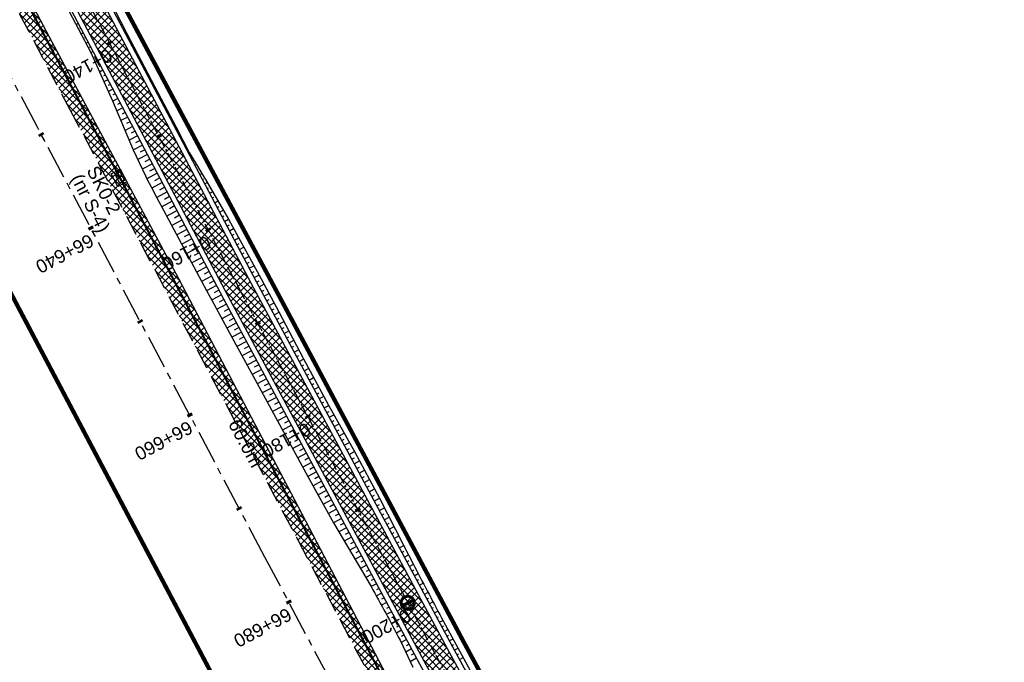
# Model space of a CAD drawing. Header units: metres. Extents: x 7529682 to 7533711, y 5721186 to 5727842.
# Tile 110 of 112: x 7529773 to 7529866, y 5727615 to 5727675. Entities that reach past the tile are written whole.
import ezdxf

# ---------------------------------------------------------------- set-up
doc = ezdxf.new("R2010")
doc.units = ezdxf.units.M
for name, pattern in [('817-dzialki-09-05-04$0$HIDDEN', [0.375, 0.25, -0.125]), ('CENTER', [50.8, 31.75, -6.35, 6.35, -6.35]), ('HIDDEN', [9.525, 6.35, -3.175])]:
    doc.linetypes.add(name, pattern=pattern)
for name, color, linetype in [('C-DROGI-SYTUACJA-ETYKIETY', 7, 'Continuous'), ('D-hatch-pobocza', 131, 'Continuous'), ('D-pobocza', 7, 'Continuous'), ('D-skarpa', 7, 'Continuous'), ('D-skarpa-kreskowanie', 7, 'Continuous')]:
    doc.layers.add(name, color=color, linetype=linetype)
doc.layers.add('D-hatch-ciag-pieszo-rowerowy', color=7, linetype='Continuous', lineweight=13, true_color=0xff9f80)
doc.layers.add('D-LR-etap-III', color=7, linetype='817-dzialki-09-05-04$0$HIDDEN', lineweight=50, true_color=0xff1aff)
for name, color, linetype, lineweight in [('D-krawędzie', 7, 'Continuous', 30), ('D-obrzeża', 7, 'Continuous', 30), ('D-oś', 10, 'CENTER', 30), ('Sieci-T-kanal technologiczny', 4, 'kt kanał technologiczny', 30)]:
    doc.layers.add(name, color=color, linetype=linetype, lineweight=lineweight)
for name, color, linetype, true_color in [('D-opis-KT-dlugosci', 7, 'Continuous', 0xff8000), ('D-opis-KT-studnie', 7, 'Continuous', 0xff8000), ('poprzeczki', 7, 'Continuous', 0x0000c7)]:
    doc.layers.add(name, color=color, linetype=linetype, true_color=true_color)
doc.styles.add('ARIAL', font='arial.ttf', dxfattribs={"height": 1})
doc.styles.get("Standard").update_dxf_attribs({"font": 'arial.ttf'})
doc.linetypes.add('kt kanał technologiczny', pattern='A,1,-0.8,["kt",Standard,S=0.5,R=0,X=-0.7,Y=-0.15],-0.3', length=2.1)
pattern_1 = [(45, (0, 0), (-0.33675960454, 0.33675960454), []), (135, (0, 0), (-0.33675960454, -0.33675960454), [])]

# ---------------------------------------------------------------- blocks, each defined once
blk = doc.blocks.new('AeccTickLine')
at = {"color": 0, "linetype": 'ByBlock', "lineweight": -2}
blk.add_line((0, 1), (0, -1), dxfattribs=at)
blk = doc.blocks.new('kilometraz')
at = {"linetype": 'ByBlock', "lineweight": -2}
blk.add_hatch(color=0, dxfattribs=at).paths.add_polyline_path([(0, -0.28125, 0.41421356), (0.28125, 0, 0.41421356), (0, 0.28125)])
at = {"color": 0, "linetype": 'ByBlock', "lineweight": -2}
blk.add_line((0, 0.28125), (0, -0.28125), dxfattribs=at)
blk.add_circle((0, 0), 0.28125, dxfattribs=at)
blk = doc.blocks.new('SKR2')
at = {"layer": 'Sieci-T-kanal technologiczny', "color": 2, "lineweight": 25}
for points in [[(0.028, -0.188), (0.958, -1.153), (0.282, -1.805), (-0.648, -0.84)], [(-0.038, -0.537), (0.607, -1.206), (0.233, -1.567), (-0.412, -0.898)]]:
    blk.add_lwpolyline(points, close=True, dxfattribs=at)
blk.add_lwpolyline([(-0.09, -1.232), (0.285, -0.872)], dxfattribs=at)

msp = doc.modelspace()

# ---------------------------------------------------------------- hatches: boundary and pattern name
at = {"layer": 'D-hatch-ciag-pieszo-rowerowy'}
h = msp.add_hatch(dxfattribs=at)
h.set_pattern_fill('ANSI37', color=256, scale=0.15, style=0)
h.set_pattern_definition(pattern_1)
edge = h.paths.add_edge_path()
edge.add_line((7529794.958, 5727650.503), (7529776.019, 5727686.408))
edge.add_line((7529776.019, 5727686.408), (7529748.844, 5727737.805))
edge.add_line((7529748.844, 5727737.805), (7529744.118, 5727746.741))
edge.add_arc((7529726.438, 5727737.391), 20, 27.87274, 44.29653)
edge.add_line((7529740.753, 5727751.358), (7529739.549, 5727752.592))
edge.add_arc((7529753.864, 5727766.559), 20, 207.90183, 224.29653, ccw=False)
edge.add_line((7529736.189, 5727757.2), (7529717.235, 5727792.995))
edge.add_line((7529717.235, 5727792.995), (7529715.008, 5727791.858))
edge.add_line((7529715.008, 5727791.858), (7529734.148, 5727755.712))
edge.add_arc((7529751.823, 5727765.071), 20, 207.90183, 224.29653)
edge.add_line((7529737.508, 5727751.104), (7529738.712, 5727749.87))
edge.add_arc((7529724.397, 5727735.903), 20, 27.87276, 44.29653, ccw=False)
edge.add_line((7529742.077, 5727745.253), (7529746.633, 5727736.639))
edge.add_line((7529746.633, 5727736.639), (7529773.808, 5727685.242))
edge.add_line((7529773.808, 5727685.242), (7529792.751, 5727649.328))
edge.add_line((7529792.751, 5727649.328), (7529811.281, 5727614.82))
edge.add_line((7529811.281, 5727614.82), (7529836.657, 5727568.297))
edge.add_line((7529836.657, 5727568.297), (7529856.555, 5727531.255))
edge.add_line((7529856.555, 5727531.255), (7529859.536, 5727525.637))
edge.add_line((7529859.536, 5727525.637), (7529862.565, 5727525.262))
edge.add_line((7529862.565, 5727525.262), (7529858.761, 5727532.432))
edge.add_line((7529858.761, 5727532.432), (7529838.856, 5727569.487))
edge.add_line((7529838.856, 5727569.487), (7529813.479, 5727616.01))
edge.add_line((7529813.479, 5727616.01), (7529794.958, 5727650.503))
at = {"layer": 'D-hatch-pobocza'}
h = msp.add_hatch(dxfattribs=at)
h.set_pattern_fill('ANSI37', color=256, scale=0.15, style=0)
h.set_pattern_definition(pattern_1)
h.paths.add_polyline_path([(7529905.34, 5727429.09), (7529892.28, 5727453.58), (7529881.53, 5727473.69), (7529872.27, 5727491.4), (7529857.46, 5727519.14), (7529841.38, 5727549.79), (7529827.75, 5727575.78), (7529816.4, 5727596.89), (7529800.43, 5727627.4), (7529788.07, 5727650.98), (7529775.85, 5727673.83), (7529761.3, 5727701.31), (7529749.89, 5727722.83), (7529745.5, 5727731.66), (7529738.971, 5727744.085), (7529737.465, 5727743.316), (7529742.213, 5727734.302), (7529762.326, 5727696.274), (7529777.785, 5727667.006), (7529799.322, 5727626.3), (7529822.193, 5727583.156), (7529846.924, 5727536.347), (7529864.752, 5727502.663), (7529900.459, 5727434.965), (7529935.352, 5727369.308), (7529971.476, 5727300.786), (7529988.361, 5727268.841), (7529990.28, 5727268.6), (7529990.329, 5727268.617), (7529981.66, 5727284.96), (7529968.42, 5727309.6), (7529956.4, 5727332.85), (7529943.52, 5727357.04), (7529932.32, 5727378.32), (7529916.68, 5727408.01)])

# ---------------------------------------------------------------- linework, layer by layer
at = {"layer": 'D-krawędzie', "linetype": 'HIDDEN', "ltscale": 0.3}
msp.add_lwpolyline([(7529737.465, 5727743.316), (7529742.213, 5727734.302), (7529762.326, 5727696.274), (7529777.785, 5727667.006), (7529799.322, 5727626.3), (7529822.193, 5727583.156), (7529846.924, 5727536.347), (7529864.752, 5727502.663), (7529900.459, 5727434.965), (7529935.352, 5727369.308), (7529971.476, 5727300.786), (7530006.702, 5727234.141), (7530044.198, 5727163.133), (7530082.89, 5727090.2), (7530098.687, 5727060.362), (7530131.998, 5726997.21), (7530163.822, 5726937.097), (7530204.081, 5726861.013), (7530247.82, 5726778.438)], dxfattribs=at)
at = {"layer": 'D-LR-etap-III', "ltscale": 10, "flags": 128}
msp.add_lwpolyline([(7531750.474, 5723895.103, 0.4, 0.4, 0), (7531750.505, 5723895.13, 0.4, 0.4, 0), (7531682.71, 5724022.92, 0.4, 0.4, 0), (7531619.177, 5724147.204, 0.4, 0.4, 0), (7531592.309, 5724198.489, 0.4, 0.4, 0), (7531553.264, 5724272.919, 0.4, 0.4, 0), (7531504.02, 5724366.79, 0.4, 0.4, 0), (7531482.09, 5724407.62, 0.4, 0.4, 0), (7531412.35, 5724541.183, 0.4, 0.4, 0), (7531388.464, 5724586.93, 0.4, 0.4, 0), (7531345.12, 5724669.94, 0.4, 0.4, 0), (7531127.66, 5725081.67, 0.4, 0.4, 0), (7531059.253, 5725211.041, 0.4, 0.4, 0), (7531008.007, 5725307.954, 0.4, 0.4, 0), (7530964.182, 5725390.836, 0.4, 0.4, 0), (7530914.557, 5725484.684, 0.4, 0.4, 0), (7530865.243, 5725577.494, 0.4, 0.4, 0), (7530840.085, 5725624.059, 0.4, 0.4, 0), (7530802.56, 5725694.925, 0.4, 0.4, 0), (7530755.54, 5725787.51, 0.4, 0.4, 0), (7530708.718, 5725876.303, 0.4, 0.4, 0), (7530695.12, 5725902.09, 0.4, 0.4, 0), (7530642.914, 5726001.078, 0.4, 0.4, 0), (7530634.935, 5726016.147, 0.4, 0.4, 0), (7530610.82, 5726061.93, 0.4, 0.4, 0), (7530610.82, 5726061.93, 0.4, 0.4, 0), (7530607.21, 5726063.51, 0.4, 0.4, 0), (7530597.42, 5726080.68, 0.4, 0.4, 0), (7530591.16, 5726088.44, 0.4, 0.4, 0), (7530581.28, 5726107.21, 0.4, 0.4, 0), (7530571.29, 5726130.56, 0.4, 0.4, 0), (7530549.555, 5726171.527, 0.4, 0.4, 0), (7530531.014, 5726206.474, 0.4, 0.4, 0), (7530516.461, 5726236.017, 0.4, 0.4, 0), (7530500.799, 5726266.141, 0.4, 0.4, 0), (7530491.35, 5726283.94, 0.4, 0.4, 0), (7530482.4, 5726303.41, 0.4, 0.4, 0), (7530482.4, 5726303.41, 0.4, 0.4, 0), (7530450.41, 5726357.28, 0.4, 0.4, 0), (7530397.759, 5726458.5, 0.4, 0.4, 0), (7530334.708, 5726583.665, 0.4, 0.4, 0), (7530303.939, 5726645.168, 0.4, 0.4, 0), (7530300.51, 5726651.778, 0.4, 0.4, 0), (7530289.214, 5726671.967, 0.4, 0.4, 0), (7530281.54, 5726685.57, 0.4, 0.4, 0), (7530261.371, 5726724.163, 0.4, 0.4, 0), (7530254.03, 5726738.21, 0.4, 0.4, 0), (7530197.22, 5726845.06, 0.4, 0.4, 0), (7530194.71, 5726849.15, 0.4, 0.4, 0), (7530195.92, 5726850.75, 0.4, 0.4, 0), (7530170.547, 5726892.961, 0.4, 0.4, 0), (7530143.175, 5726945.066, 0.4, 0.4, 0), (7530105.06, 5727018.32, 0.4, 0.4, 0), (7530100.06, 5727027.16, 0.4, 0.4, 0), (7530062.319, 5727099.625, 0.4, 0.4, 0), (7530015.379, 5727189.42, 0.4, 0.4, 0), (7529983.208, 5727250.207, 0.4, 0.4, 0), (7529953.284, 5727306.747, 0.4, 0.4, 0), (7529900.671, 5727406.159, 0.4, 0.4, 0), (7529890.63, 5727425.131, 0.4, 0.4, 0), (7529875.155, 5727454.426, 0.4, 0.4, 0), (7529857.56, 5727487.787, 0.4, 0.4, 0), (7529835.194, 5727530.193, 0.4, 0.4, 0), (7529811.741, 5727574.662, 0.4, 0.4, 0), (7529792.102, 5727611.923, 0.4, 0.4, 0), (7529768.066, 5727657.47, 0.4, 0.4, 0), (7529755.211, 5727682.131, 0.4, 0.4, 0), (7529753.31, 5727681.13, 0.4, 0.4, 0), (7529739.21, 5727707.77, 0.4, 0.4, 0), (7529735.395, 5727711.252, 0.4, 0.4, 0), (7529725.42, 5727730.2, 0.4, 0.4, 0), (7529723.55, 5727729.88, 0.4, 0.4, 0), (7529695.567, 5727782.932, 0.4, 0.4, 0), (7529717.68, 5727794.024, 0.4, 0.4, 0), (7529736.275, 5727758.647, 0.4, 0.4, 0), (7529736.275, 5727758.647, 0.4, 0.4, 0), (7529744.511, 5727750.406, 0.4, 0.4, 0), (7529744.511, 5727750.406, 0.4, 0.4, 0), (7529750.283, 5727738.55, 0.4, 0.4, 0), (7529777.109, 5727687.569, 0.4, 0.4, 0), (7529796.515, 5727651.33, 0.4, 0.4, 0), (7529814.938, 5727616.793, 0.4, 0.4, 0), (7529839.007, 5727572.304, 0.4, 0.4, 0), (7529860.618, 5727532.509, 0.4, 0.4, 0), (7529882.349, 5727491.504, 0.4, 0.4, 0), (7529904.865, 5727449.096, 0.4, 0.4, 0), (7529920.747, 5727418.885, 0.4, 0.4, 0), (7529946.677, 5727368.547, 0.4, 0.4, 0), (7529972.025, 5727320.573, 0.4, 0.4, 0), (7529987.74, 5727290.153, 0.4, 0.4, 0), (7529996.497, 5727273.662, 0.4, 0.4, 0), (7530017.541, 5727234.203, 0.4, 0.4, 0), (7530033.054, 5727204.864, 0.4, 0.4, 0), (7530051.623, 5727170.223, 0.4, 0.4, 0), (7530069.277, 5727137.016, 0.4, 0.4, 0), (7530089.385, 5727097.534, 0.4, 0.4, 0), (7530109.713, 5727060.747, 0.4, 0.4, 0), (7530136.77, 5727011.64, 0.4, 0.4, 0), (7530162.447, 5726962.744, 0.4, 0.4, 0), (7530187.674, 5726916.992, 0.4, 0.4, 0), (7530207.821, 5726879.335, 0.4, 0.4, 0), (7530230.626, 5726834.519, 0.4, 0.4, 0), (7530262.288, 5726776.618, 0.4, 0.4, 0), (7530277.51, 5726760.213, 0.4, 0.4, 0), (7530286.037, 5726744.107, 0.4, 0.4, 0), (7530288.097, 5726735.884, 0.4, 0.4, 0), (7530290.394, 5726725.047, 0.4, 0.4, 0), (7530296.177, 5726713.583, 0.4, 0.4, 0), (7530302.726, 5726701.182, 0.4, 0.4, 0), (7530325.685, 5726657.466, 0.4, 0.4, 0), (7530343.244, 5726623.649, 0.4, 0.4, 0), (7530360.23, 5726591.747, 0.4, 0.4, 0), (7530383.209, 5726548.059, 0.4, 0.4, 0), (7530406.018, 5726503.606, 0.4, 0.4, 0), (7530427.465, 5726462.62, 0.4, 0.4, 0), (7530447.928, 5726424.388, 0.4, 0.4, 0), (7530471.127, 5726379.921, 0.4, 0.4, 0), (7530490.501, 5726343.033, 0.4, 0.4, 0), (7530509.499, 5726306.733, 0.4, 0.4, 0), (7530529.89, 5726267.244, 0.4, 0.4, 0), (7530543.852, 5726238.99, 0.4, 0.4, 0), (7530554.809, 5726218.944, 0.4, 0.4, 0), (7530559.027, 5726212.223, 0.4, 0.4, 0), (7530563.061, 5726206.41, 0.4, 0.4, 0), (7530566.934, 5726200.464, 0.4, 0.4, 0), (7530569.771, 5726194.902, 0.4, 0.4, 0), (7530571.473, 5726191.282, 0.4, 0.4, 0), (7530572.839, 5726188.025, 0.4, 0.4, 0), (7530575.295, 5726182.035, 0.4, 0.4, 0), (7530579.737, 5726173.306, 0.4, 0.4, 0), (7530583.3, 5726167.41, 0.4, 0.4, 0), (7530593.4, 5726163.33, 0.4, 0.4, 0), (7530598.618, 5726155.264, 0.4, 0.4, 0), (7530608.258, 5726140.497, 0.4, 0.4, 0), (7530603.27, 5726136.83, 0.4, 0.4, 0), (7530606.53, 5726131.84, 0.4, 0.4, 0), (7530604.239, 5726124.217, 0.4, 0.4, 0), (7530605.847, 5726121.63, 0.4, 0.4, 0), (7530608.972, 5726116.164, 0.4, 0.4, 0), (7530618.114, 5726097.791, 0.4, 0.4, 0), (7530651.213, 5726034.96, 0.4, 0.4, 0), (7530670.244, 5725998.611, 0.4, 0.4, 0), (7530698.075, 5725945.953, 0.4, 0.4, 0), (7530716.506, 5725911.305, 0.4, 0.4, 0), (7530735.223, 5725875.667, 0.4, 0.4, 0), (7530752.504, 5725842.155, 0.4, 0.4, 0), (7530778.311, 5725793.501, 0.4, 0.4, 0), (7530797.5, 5725756.382, 0.4, 0.4, 0), (7530812.519, 5725728.289, 0.4, 0.4, 0), (7530820.039, 5725713.16, 0.4, 0.4, 0), (7530822.422, 5725710.194, 0.4, 0.4, 0), (7530833.155, 5725688.801, 0.4, 0.4, 0), (7530849.629, 5725656.159, 0.4, 0.4, 0), (7530867.983, 5725621.964, 0.4, 0.4, 0), (7530872.63, 5725612.888, 0.4, 0.4, 0), (7530880.354, 5725597.595, 0.4, 0.4, 0), (7530883.839, 5725593.389, 0.4, 0.4, 0), (7530891.782, 5725587.763, 0.4, 0.4, 0), (7530895.039, 5725584.281, 0.4, 0.4, 0), (7530897.034, 5725580.941, 0.4, 0.4, 0), (7530900.952, 5725579.946, 0.4, 0.4, 0), (7530904.81, 5725571.977, 0.4, 0.4, 0), (7530903.682, 5725568.566, 0.4, 0.4, 0), (7530908.901, 5725558.845, 0.4, 0.4, 0), (7530910.252, 5725545.672, 0.4, 0.4, 0), (7530912.873, 5725538.646, 0.4, 0.4, 0), (7530945.278, 5725478.464, 0.4, 0.4, 0), (7530959.692, 5725450.246, 0.4, 0.4, 0), (7531002.827, 5725368.192, 0.4, 0.4, 0), (7531044.704, 5725290.314, 0.4, 0.4, 0), (7531064.099, 5725253.213, 0.4, 0.4, 0), (7531083.01, 5725216.678, 0.4, 0.4, 0), (7531113.013, 5725158.466, 0.4, 0.4, 0), (7531137.364, 5725113.071, 0.4, 0.4, 0), (7531150.831, 5725086.712, 0.4, 0.4, 0), (7531159.746, 5725076.641, 0.4, 0.4, 0), (7531166.31, 5725074.58, 0.4, 0.4, 0), (7531172.29, 5725062.58, 0.4, 0.4, 0), (7531170.59, 5725055.606, 0.4, 0.4, 0), (7531173.733, 5725044.081, 0.4, 0.4, 0), (7531215.342, 5724964.86, 0.4, 0.4, 0), (7531238.054, 5724921.685, 0.4, 0.4, 0), (7531262.39, 5724875.283, 0.4, 0.4, 0), (7531295.587, 5724811.266, 0.4, 0.4, 0), (7531348.488, 5724712.363, 0.4, 0.4, 0), (7531363.741, 5724682.684, 0.4, 0.4, 0), (7531366.987, 5724675.865, 0.4, 0.4, 0), (7531382.541, 5724646.111, 0.4, 0.4, 0), (7531401.299, 5724610.875, 0.4, 0.4, 0), (7531428.965, 5724558.862, 0.4, 0.4, 0), (7531449.111, 5724520.398, 0.4, 0.4, 0), (7531477.293, 5724465.831, 0.4, 0.4, 0), (7531500.996, 5724421.113, 0.4, 0.4, 0), (7531512.122, 5724400.549, 0.4, 0.4, 0), (7531513.782, 5724396.757, 0.4, 0.4, 0), (7531526.32, 5724379.39, 0.4, 0.4, 0), (7531566.784, 5724302.736, 0.4, 0.4, 0), (7531612.277, 5724225.61, 0.4, 0.4, 0), (7531620.493, 5724210.548, 0.4, 0.4, 0), (7531631.578, 5724196.258, 0.4, 0.4, 0), (7531653.484, 5724152.434, 0.4, 0.4, 0), (7531661.151, 5724128.494, 0.4, 0.4, 0), (7531673.881, 5724101.186, 0.4, 0.4, 0), (7531684.691, 5724081.184, 0.4, 0.4, 0), (7531699.212, 5724051.17, 0.4, 0.4, 0), (7531704.034, 5724040.584, 0.4, 0.4, 0), (7531704.034, 5724040.584, 0.4, 0.4, 0), (7531703.913, 5724037.17, 0.4, 0.4, 0), (7531736.42, 5723969.232, 0.4, 0.4, 0), (7531738.285, 5723967.699, 0.4, 0.4, 0), (7531742.181, 5723962.346, 0.4, 0.4, 0), (7531744.286, 5723958.616, 0.4, 0.4, 0), (7531755.393, 5723944.193, 0.4, 0.4, 0), (7531758.69, 5723936.76, 0.4, 0.4, 0), (7531780.08, 5723929.25, 0.4, 0.4, 0), (7531792.612, 5723906.338, 0.4, 0.4, 0), (7531792.612, 5723906.338, 0.4, 0.4, 0), (7531756.962, 5723883.055, 0.4, 0.4, 0), (7531750.46, 5723895.13, 0.4, 0.4, 0), (7531750.46, 5723895.13, 0, 0, 0)], format="xyseb", dxfattribs=at)
at = {"layer": 'D-obrzeża'}
for points in [[(7529996.408, 5727271.05), (7529995.888, 5727272.04), (7529987.333, 5727287.9), (7529970.791, 5727319.398), (7529945.39, 5727367.318), (7529919.647, 5727417.711), (7529903.693, 5727447.921), (7529879.894, 5727492.595), (7529858.761, 5727532.432), (7529838.856, 5727569.487), (7529813.479, 5727616.01), (7529794.958, 5727650.503), (7529776.019, 5727686.408), (7529748.844, 5727737.805), (7529744.118, 5727746.741, 0.071785), (7529740.753, 5727751.358), (7529739.549, 5727752.592, -0.071658), (7529736.189, 5727757.2), (7529717.235, 5727792.995)], [(7530013.813, 5727232.534), (7529993.681, 5727270.865), (7529985.127, 5727286.725), (7529968.58, 5727318.231), (7529943.172, 5727366.164), (7529917.429, 5727416.559), (7529901.485, 5727446.75), (7529877.686, 5727491.422), (7529856.555, 5727531.255), (7529836.657, 5727568.297), (7529811.281, 5727614.82), (7529792.751, 5727649.328), (7529773.808, 5727685.242), (7529746.633, 5727736.639), (7529746.633, 5727736.639), (7529742.077, 5727745.253, 0.071785), (7529738.712, 5727749.87), (7529737.508, 5727751.104, -0.071658), (7529734.148, 5727755.712), (7529715.008, 5727791.858)]]:
    msp.add_lwpolyline(points, format="xyb", dxfattribs=at)
at = {"layer": 'D-oś', "ltscale": 0.1}
msp.add_lwpolyline([(7530244.732, 5726776.79), (7530200.988, 5726859.376), (7530160.728, 5726935.459), (7530128.903, 5726995.575), (7530095.593, 5727058.727), (7530079.798, 5727088.56), (7530041.105, 5727161.496), (7530003.607, 5727232.506), (7529968.381, 5727299.153), (7529932.259, 5727367.671), (7529897.365, 5727433.327), (7529861.657, 5727501.028), (7529843.829, 5727534.712), (7529819.1, 5727581.518), (7529796.228, 5727624.663), (7529774.69, 5727665.371), (7529759.232, 5727694.637), (7529739.12, 5727732.663), (7529700.238, 5727806.043)], dxfattribs=at)
at = {"layer": 'D-oś', "ltscale": 0.03}
msp.add_lwpolyline([(7529714.301, 5727795.865), (7529735.169, 5727756.456, 0.071658), (7529738.529, 5727751.848), (7529739.732, 5727750.614, -0.071785), (7529743.098, 5727745.997), (7529747.739, 5727737.221), (7529774.913, 5727685.825), (7529793.855, 5727649.915), (7529812.38, 5727615.415), (7529837.757, 5727568.892), (7529857.658, 5727531.843), (7529878.79, 5727492.008), (7529902.589, 5727447.335), (7529918.538, 5727417.135), (7529944.281, 5727366.741), (7529969.685, 5727318.815), (7529986.23, 5727287.312), (7529994.785, 5727271.452), (7530014.919, 5727233.118)], format="xyb", dxfattribs=at)
at = {"layer": 'D-pobocza'}
for points in [[(7529719.962, 5727788.914), (7529736.631, 5727757.434, 0.071658), (7529739.907, 5727752.941), (7529741.111, 5727751.707, -0.071785), (7529744.56, 5727746.975), (7529749.286, 5727738.039), (7529776.461, 5727686.642), (7529795.4, 5727650.738), (7529813.919, 5727616.248), (7529839.296, 5727569.725), (7529859.202, 5727532.667), (7529880.335, 5727492.83), (7529904.135, 5727448.155), (7529920.091, 5727417.942), (7529945.833, 5727367.549), (7529971.233, 5727319.631), (7529987.775, 5727288.135), (7529996.33, 5727272.275), (7529996.866, 5727271.253)], [(7529718.045, 5727785.054), (7529733.706, 5727755.478, 0.071658), (7529737.151, 5727750.754), (7529738.354, 5727749.521, -0.071785), (7529741.635, 5727745.019), (7529746.191, 5727736.405), (7529773.366, 5727685.008), (7529792.31, 5727649.093), (7529810.841, 5727614.582), (7529836.218, 5727568.059), (7529856.114, 5727531.019), (7529877.245, 5727491.187), (7529901.043, 5727446.515), (7529916.985, 5727416.328), (7529942.728, 5727365.933), (7529968.137, 5727317.998), (7529984.685, 5727286.49), (7529993.24, 5727270.63), (7529993.656, 5727269.837)]]:
    msp.add_lwpolyline(points, format="xyb", dxfattribs=at)
at = {"layer": 'D-pobocza', "linetype": 'ByBlock'}
msp.add_lwpolyline([(7529990.329, 5727268.617), (7529981.66, 5727284.96), (7529968.42, 5727309.6), (7529956.4, 5727332.85), (7529943.52, 5727357.04), (7529932.32, 5727378.32), (7529916.68, 5727408.01), (7529905.34, 5727429.09), (7529892.28, 5727453.58), (7529881.53, 5727473.69), (7529872.27, 5727491.4), (7529857.46, 5727519.14), (7529841.38, 5727549.79), (7529827.75, 5727575.78), (7529816.4, 5727596.89), (7529800.43, 5727627.4), (7529788.07, 5727650.98), (7529775.85, 5727673.83), (7529761.3, 5727701.31), (7529749.89, 5727722.83), (7529745.5, 5727731.66), (7529738.971, 5727744.085), (7529737.465, 5727743.316)], dxfattribs=at)
at = {"layer": 'D-skarpa', "linetype": 'Continuous'}
for points in [[(7529780.901, 5727678.625), (7529783.162, 5727674.164), (7529785.496, 5727669.743), (7529787.823, 5727665.317), (7529789.077, 5727662.916), (7529789.669, 5727661.937), (7529790.26, 5727660.949), (7529790.692, 5727660.218), (7529792.774, 5727656.623), (7529795.857, 5727650.971), (7529797.55, 5727647.855), (7529799.859, 5727643.42), (7529802.248, 5727639.027), (7529804.694, 5727634.666), (7529807.048, 5727630.255), (7529809.337, 5727625.808), (7529810.243, 5727624.028, 0.003527), (7529812.923, 5727618.931), (7529814.279, 5727616.435), (7529816.379, 5727612.58)], [(7529777.428, 5727676.793), (7529779.77, 5727672.375), (7529781.822, 5727667.804), (7529783.778, 5727663.183), (7529784.918, 5727660.722, 0.003927), (7529786.382, 5727657.944), (7529788.347, 5727654.288), (7529790.705, 5727649.879), (7529791.38, 5727648.61), (7529793.085, 5727645.458), (7529795.486, 5727641.072), (7529800.293, 5727632.302), (7529802.712, 5727627.926), (7529806.259, 5727621.889, -0.009109), (7529808.995, 5727616.822), (7529810.217, 5727614.253)]]:
    msp.add_lwpolyline(points, format="xyb", dxfattribs=at)
at = {"layer": 'D-skarpa-kreskowanie', "linetype": 'Continuous'}
for p, q in [((7529778.583, 5727675.118, 107.888), (7529778.374, 5727675.008, 107.731)), ((7529782.375, 5727675.43, 108.024), (7529782.432, 5727675.461, 107.98)), ((7529782.608, 5727674.988, 108.026), (7529782.715, 5727675.045, 107.945)), ((7529778.816, 5727674.676, 107.89), (7529778.712, 5727674.621, 107.812)), ((7529779.049, 5727674.233, 107.892), (7529778.842, 5727674.124, 107.736)), ((7529779.282, 5727673.791, 107.894), (7529779.179, 5727673.737, 107.816)), ((7529782.841, 5727674.546, 108.027), (7529782.891, 5727674.572, 107.99)), ((7529783.075, 5727674.104, 108.029), (7529783.168, 5727674.153, 107.959)), ((7529779.516, 5727673.349, 107.896), (7529779.311, 5727673.241, 107.741)), ((7529779.749, 5727672.907, 107.897), (7529779.647, 5727672.853, 107.821)), ((7529783.308, 5727673.661, 108.031), (7529783.354, 5727673.686, 107.996)), ((7529783.541, 5727673.219, 108.033), (7529783.635, 5727673.268, 107.963)), ((7529779.982, 5727672.464, 107.899), (7529779.778, 5727672.357, 107.745)), ((7529780.215, 5727672.022, 107.901), (7529780.099, 5727671.961, 107.814)), ((7529783.774, 5727672.777, 108.035), (7529783.821, 5727672.802, 108)), ((7529784.008, 5727672.335, 108.037), (7529784.102, 5727672.384, 107.966)), ((7529780.449, 5727671.58, 107.903), (7529780.188, 5727671.442, 107.707)), ((7529780.682, 5727671.138, 107.905), (7529780.538, 5727671.061, 107.796)), ((7529784.241, 5727671.892, 108.039), (7529784.288, 5727671.917, 108.003)), ((7529784.474, 5727671.45, 108.041), (7529784.568, 5727671.5, 107.97)), ((7529784.707, 5727671.008, 108.043), (7529784.755, 5727671.033, 108.007)), ((7529780.915, 5727670.695, 107.907), (7529780.599, 5727670.528, 107.668)), ((7529781.149, 5727670.253, 107.909), (7529780.976, 5727670.162, 107.779)), ((7529784.941, 5727670.566, 108.045), (7529785.035, 5727670.616, 107.973)), ((7529785.174, 5727670.123, 108.046), (7529785.221, 5727670.148, 108.011)), ((7529781.382, 5727669.811, 107.911), (7529781.009, 5727669.614, 107.63)), ((7529781.615, 5727669.369, 107.913), (7529781.415, 5727669.263, 107.762)), ((7529785.407, 5727669.681, 108.048), (7529785.502, 5727669.731, 107.977)), ((7529785.641, 5727669.239, 108.05), (7529785.688, 5727669.264, 108.015)), ((7529781.848, 5727668.926, 107.915), (7529781.42, 5727668.7, 107.591)), ((7529782.082, 5727668.484, 107.916), (7529781.853, 5727668.364, 107.744)), ((7529785.874, 5727668.797, 108.052), (7529785.968, 5727668.846, 107.982)), ((7529786.107, 5727668.354, 108.054), (7529786.154, 5727668.379, 108.019)), ((7529782.315, 5727668.042, 107.918), (7529781.83, 5727667.786, 107.553)), ((7529782.548, 5727667.6, 107.92), (7529782.287, 5727667.462, 107.723)), ((7529786.34, 5727667.912, 108.056), (7529786.433, 5727667.961, 107.986)), ((7529786.574, 5727667.47, 108.058), (7529786.62, 5727667.494, 108.023)), ((7529782.782, 5727667.157, 107.922), (7529782.221, 5727666.862, 107.5)), ((7529783.015, 5727666.715, 107.924), (7529782.716, 5727666.557, 107.699)), ((7529786.807, 5727667.028, 108.06), (7529786.898, 5727667.076, 107.991)), ((7529787.04, 5727666.586, 108.062), (7529787.086, 5727666.609, 108.028)), ((7529783.248, 5727666.273, 107.926), (7529782.612, 5727665.937, 107.447)), ((7529783.481, 5727665.831, 107.928), (7529783.145, 5727665.653, 107.674)), ((7529787.274, 5727666.143, 108.064), (7529787.364, 5727666.191, 107.996)), ((7529787.507, 5727665.701, 108.065), (7529787.552, 5727665.725, 108.032)), ((7529783.715, 5727665.388, 107.93), (7529783.003, 5727665.013, 107.394)), ((7529784.181, 5727664.504, 107.934), (7529783.395, 5727664.089, 107.341)), ((7529783.948, 5727664.946, 107.932), (7529783.574, 5727664.749, 107.649)), ((7529787.74, 5727665.259, 108.067), (7529787.829, 5727665.306, 108)), ((7529787.973, 5727664.817, 108.069), (7529788.017, 5727664.839, 108.037)), ((7529784.648, 5727663.619, 107.937), (7529783.787, 5727663.165, 107.288)), ((7529784.414, 5727664.062, 107.936), (7529784.002, 5727663.844, 107.625)), ((7529788.207, 5727664.374, 108.071), (7529788.292, 5727664.419, 108.007)), ((7529788.44, 5727663.932, 108.073), (7529788.481, 5727663.954, 108.042)), ((7529785.114, 5727662.735, 107.941), (7529784.207, 5727662.256, 107.258)), ((7529784.881, 5727663.177, 107.939), (7529784.439, 5727662.944, 107.606)), ((7529788.673, 5727663.49, 108.075), (7529788.754, 5727663.533, 108.014)), ((7529788.906, 5727663.048, 108.077), (7529788.946, 5727663.068, 108.047)), ((7529789.14, 5727662.605, 108.078), (7529789.234, 5727662.655, 108.007)), ((7529785.581, 5727661.85, 107.945), (7529784.628, 5727661.348, 107.227)), ((7529785.348, 5727662.293, 107.943), (7529784.883, 5727662.047, 107.593)), ((7529789.373, 5727662.163, 108.079), (7529789.433, 5727662.195, 108.034)), ((7529789.606, 5727661.721, 108.08), (7529789.753, 5727661.798, 107.969)), ((7529786.047, 5727660.966, 107.948), (7529785.062, 5727660.446, 107.205)), ((7529785.814, 5727661.408, 107.947), (7529785.326, 5727661.151, 107.579)), ((7529789.84, 5727661.279, 108.079), (7529789.925, 5727661.323, 108.014)), ((7529790.073, 5727660.836, 108.078), (7529790.266, 5727660.938, 107.932)), ((7529786.514, 5727660.081, 107.949), (7529785.524, 5727659.559, 107.204)), ((7529786.281, 5727660.524, 107.949), (7529785.787, 5727660.263, 107.577)), ((7529790.306, 5727660.394, 108.075), (7529790.414, 5727660.451, 107.994)), ((7529790.539, 5727659.952, 108.072), (7529790.775, 5727660.076, 107.895)), ((7529786.981, 5727659.197, 107.948), (7529785.992, 5727658.675, 107.202)), ((7529786.747, 5727659.639, 107.949), (7529786.253, 5727659.378, 107.576)), ((7529790.773, 5727659.51, 108.069), (7529790.899, 5727659.576, 107.973)), ((7529791.006, 5727659.067, 108.065), (7529791.276, 5727659.21, 107.862)), ((7529787.447, 5727658.312, 107.942), (7529786.463, 5727657.794, 107.201)), ((7529787.214, 5727658.755, 107.945), (7529786.721, 5727658.495, 107.573)), ((7529791.239, 5727658.625, 108.062), (7529791.383, 5727658.701, 107.954)), ((7529791.473, 5727658.183, 108.059), (7529791.778, 5727658.344, 107.829)), ((7529787.914, 5727657.428, 107.935), (7529786.937, 5727656.913, 107.199)), ((7529787.68, 5727657.87, 107.939), (7529787.19, 5727657.612, 107.569)), ((7529791.706, 5727657.741, 108.055), (7529791.867, 5727657.826, 107.934)), ((7529791.939, 5727657.298, 108.052), (7529792.279, 5727657.478, 107.796)), ((7529788.38, 5727656.543, 107.929), (7529787.41, 5727656.032, 107.197)), ((7529788.147, 5727656.986, 107.932), (7529787.66, 5727656.729, 107.565)), ((7529792.172, 5727656.856, 108.049), (7529792.351, 5727656.95, 107.914)), ((7529792.406, 5727656.414, 108.045), (7529792.78, 5727656.612, 107.763)), ((7529788.847, 5727655.659, 107.922), (7529787.883, 5727655.151, 107.196)), ((7529788.613, 5727656.101, 107.925), (7529788.13, 5727655.846, 107.561)), ((7529789.08, 5727655.217, 107.919), (7529788.6, 5727654.964, 107.557)), ((7529792.639, 5727655.972, 108.042), (7529792.829, 5727656.072, 107.899)), ((7529792.872, 5727655.529, 108.039), (7529793.259, 5727655.734, 107.747)), ((7529793.105, 5727655.087, 108.035), (7529793.302, 5727655.191, 107.887)), ((7529789.313, 5727654.775, 107.915), (7529788.357, 5727654.27, 107.194)), ((7529789.547, 5727654.332, 107.912), (7529789.07, 5727654.081, 107.552)), ((7529793.339, 5727654.645, 108.032), (7529793.738, 5727654.856, 107.731)), ((7529793.572, 5727654.203, 108.029), (7529793.775, 5727654.31, 107.876)), ((7529789.78, 5727653.89, 107.909), (7529788.828, 5727653.388, 107.192)), ((7529790.013, 5727653.448, 107.905), (7529789.539, 5727653.197, 107.548)), ((7529793.805, 5727653.76, 108.025), (7529794.217, 5727653.978, 107.715)), ((7529794.039, 5727653.318, 108.022), (7529794.248, 5727653.428, 107.865)), ((7529790.246, 5727653.006, 107.902), (7529789.3, 5727652.506, 107.189)), ((7529790.48, 5727652.563, 107.899), (7529790.008, 5727652.314, 107.543)), ((7529794.272, 5727652.876, 108.019), (7529794.696, 5727653.1, 107.699)), ((7529794.505, 5727652.434, 108.015), (7529794.72, 5727652.547, 107.853)), ((7529790.713, 5727652.121, 107.895), (7529789.772, 5727651.624, 107.186)), ((7529790.946, 5727651.679, 107.892), (7529790.477, 5727651.431, 107.538)), ((7529794.738, 5727651.991, 108.012), (7529795.175, 5727652.222, 107.683)), ((7529794.972, 5727651.549, 108.009), (7529795.193, 5727651.666, 107.842)), ((7529791.18, 5727651.237, 107.889), (7529790.243, 5727650.743, 107.183)), ((7529791.413, 5727650.794, 107.885), (7529790.946, 5727650.548, 107.533)), ((7529795.205, 5727651.107, 108.005), (7529795.654, 5727651.344, 107.667)), ((7529795.439, 5727650.665, 108.002), (7529795.665, 5727650.786, 107.831)), ((7529791.646, 5727650.352, 107.882), (7529790.715, 5727649.861, 107.18)), ((7529791.879, 5727649.91, 107.879), (7529791.414, 5727649.665, 107.528)), ((7529795.675, 5727650.224, 107.999), (7529796.13, 5727650.468, 107.655)), ((7529795.912, 5727649.784, 107.995), (7529796.14, 5727649.907, 107.823)), ((7529796.148, 5727649.343, 107.992), (7529796.607, 5727649.59, 107.645)), ((7529792.113, 5727649.468, 107.875), (7529791.184, 5727648.978, 107.176)), ((7529792.346, 5727649.026, 107.872), (7529791.885, 5727648.778, 107.523)), ((7529796.385, 5727648.903, 107.989), (7529796.615, 5727649.027, 107.814)), ((7529796.621, 5727648.462, 107.985), (7529797.085, 5727648.711, 107.635)), ((7529792.583, 5727648.585, 107.869), (7529791.661, 5727648.09, 107.171)), ((7529792.82, 5727648.145, 107.865), (7529792.359, 5727647.897, 107.517)), ((7529796.858, 5727648.022, 107.982), (7529797.091, 5727648.147, 107.806)), ((7529797.095, 5727647.581, 107.979), (7529797.562, 5727647.832, 107.625)), ((7529793.056, 5727647.704, 107.862), (7529792.137, 5727647.211, 107.167)), ((7529793.529, 5727646.823, 107.855), (7529792.613, 5727646.331, 107.162)), ((7529793.293, 5727647.264, 107.859), (7529792.834, 5727647.017, 107.512)), ((7529797.331, 5727647.141, 107.975), (7529797.562, 5727647.265, 107.801)), ((7529797.568, 5727646.7, 107.972), (7529798.023, 5727646.945, 107.627)), ((7529794.002, 5727645.942, 107.849), (7529793.089, 5727645.452, 107.158)), ((7529793.766, 5727646.382, 107.852), (7529793.308, 5727646.137, 107.506)), ((7529797.804, 5727646.26, 107.969), (7529798.029, 5727646.381, 107.798)), ((7529798.041, 5727645.819, 107.965), (7529798.485, 5727646.058, 107.629)), ((7529794.475, 5727645.061, 107.842), (7529793.569, 5727644.574, 107.156)), ((7529794.239, 5727645.501, 107.846), (7529793.784, 5727645.257, 107.501)), ((7529798.277, 5727645.379, 107.962), (7529798.497, 5727645.497, 107.796)), ((7529798.514, 5727644.938, 107.959), (7529798.947, 5727645.171, 107.631)), ((7529794.948, 5727644.18, 107.836), (7529794.049, 5727643.697, 107.155)), ((7529794.712, 5727644.62, 107.839), (7529794.26, 5727644.378, 107.497)), ((7529798.75, 5727644.498, 107.955), (7529798.964, 5727644.613, 107.793)), ((7529798.987, 5727644.057, 107.952), (7529799.409, 5727644.284, 107.632)), ((7529795.421, 5727643.299, 107.829), (7529794.529, 5727642.82, 107.154)), ((7529795.185, 5727643.739, 107.832), (7529794.737, 5727643.499, 107.493)), ((7529799.223, 5727643.617, 107.949), (7529799.432, 5727643.729, 107.791)), ((7529799.46, 5727643.176, 107.945), (7529799.871, 5727643.397, 107.634)), ((7529795.894, 5727642.418, 107.822), (7529795.009, 5727641.943, 107.152)), ((7529795.658, 5727642.858, 107.826), (7529795.214, 5727642.62, 107.489)), ((7529799.696, 5727642.736, 107.942), (7529799.903, 5727642.847, 107.785)), ((7529799.933, 5727642.295, 107.939), (7529800.349, 5727642.519, 107.624)), ((7529796.368, 5727641.537, 107.816), (7529795.489, 5727641.065, 107.151)), ((7529796.131, 5727641.977, 107.819), (7529795.69, 5727641.741, 107.485)), ((7529800.169, 5727641.855, 107.935), (7529800.379, 5727641.967, 107.777)), ((7529800.406, 5727641.414, 107.932), (7529800.827, 5727641.64, 107.614)), ((7529796.841, 5727640.656, 107.809), (7529795.97, 5727640.188, 107.15)), ((7529796.604, 5727641.096, 107.812), (7529796.167, 5727640.862, 107.481)), ((7529800.643, 5727640.974, 107.929), (7529800.854, 5727641.087, 107.769)), ((7529800.879, 5727640.533, 107.925), (7529801.305, 5727640.762, 107.603)), ((7529797.314, 5727639.775, 107.802), (7529796.451, 5727639.311, 107.149)), ((7529797.077, 5727640.215, 107.806), (7529796.644, 5727639.983, 107.478)), ((7529801.116, 5727640.093, 107.922), (7529801.33, 5727640.207, 107.76)), ((7529801.352, 5727639.652, 107.919), (7529801.782, 5727639.883, 107.593)), ((7529797.787, 5727638.894, 107.796), (7529796.931, 5727638.434, 107.148)), ((7529797.55, 5727639.334, 107.799), (7529797.121, 5727639.104, 107.474)), ((7529798.023, 5727638.453, 107.792), (7529797.597, 5727638.225, 107.47)), ((7529801.589, 5727639.212, 107.915), (7529801.805, 5727639.328, 107.752)), ((7529801.825, 5727638.771, 107.912), (7529802.26, 5727639.005, 107.583)), ((7529802.062, 5727638.331, 107.909), (7529802.283, 5727638.45, 107.741)), ((7529798.26, 5727638.013, 107.789), (7529797.412, 5727637.557, 107.147)), ((7529798.496, 5727637.572, 107.786), (7529798.074, 5727637.346, 107.466)), ((7529802.298, 5727637.89, 107.905), (7529802.75, 5727638.132, 107.564)), ((7529802.535, 5727637.45, 107.902), (7529802.765, 5727637.573, 107.728)), ((7529798.733, 5727637.132, 107.782), (7529797.893, 5727636.681, 107.146)), ((7529798.969, 5727636.691, 107.779), (7529798.551, 5727636.467, 107.462)), ((7529802.771, 5727637.009, 107.899), (7529803.239, 5727637.26, 107.545)), ((7529803.008, 5727636.569, 107.895), (7529803.246, 5727636.696, 107.716)), ((7529799.206, 5727636.251, 107.776), (7529798.373, 5727635.804, 107.145)), ((7529799.442, 5727635.81, 107.772), (7529799.028, 5727635.588, 107.459)), ((7529803.244, 5727636.128, 107.892), (7529803.728, 5727636.388, 107.526)), ((7529803.481, 5727635.687, 107.889), (7529803.727, 5727635.82, 107.703)), ((7529799.679, 5727635.37, 107.769), (7529798.854, 5727634.927, 107.145)), ((7529799.916, 5727634.929, 107.766), (7529799.505, 5727634.709, 107.455)), ((7529803.718, 5727635.247, 107.885), (7529804.217, 5727635.515, 107.507)), ((7529803.954, 5727634.806, 107.882), (7529804.208, 5727634.943, 107.69)), ((7529800.152, 5727634.489, 107.762), (7529799.335, 5727634.05, 107.144)), ((7529800.389, 5727634.048, 107.759), (7529799.982, 5727633.83, 107.451)), ((7529804.191, 5727634.366, 107.879), (7529804.706, 5727634.643, 107.489)), ((7529804.427, 5727633.925, 107.875), (7529804.684, 5727634.064, 107.681)), ((7529800.625, 5727633.608, 107.756), (7529799.815, 5727633.173, 107.143)), ((7529800.862, 5727633.167, 107.752), (7529800.459, 5727632.951, 107.447)), ((7529804.664, 5727633.485, 107.872), (7529805.177, 5727633.761, 107.484)), ((7529804.9, 5727633.044, 107.869), (7529805.156, 5727633.182, 107.675)), ((7529805.137, 5727632.604, 107.865), (7529805.648, 5727632.878, 107.479)), ((7529801.098, 5727632.727, 107.749), (7529800.296, 5727632.296, 107.142)), ((7529801.335, 5727632.286, 107.746), (7529800.936, 5727632.072, 107.444)), ((7529805.373, 5727632.163, 107.862), (7529805.628, 5727632.3, 107.669)), ((7529805.61, 5727631.723, 107.859), (7529806.119, 5727631.996, 107.474)), ((7529801.571, 5727631.846, 107.742), (7529800.78, 5727631.421, 107.143)), ((7529801.808, 5727631.405, 107.739), (7529801.415, 5727631.194, 107.442)), ((7529805.846, 5727631.282, 107.855), (7529806.1, 5727631.419, 107.663)), ((7529806.083, 5727630.842, 107.852), (7529806.59, 5727631.114, 107.469)), ((7529802.044, 5727630.965, 107.736), (7529801.264, 5727630.545, 107.145)), ((7529802.517, 5727630.084, 107.729), (7529801.748, 5727629.67, 107.147)), ((7529802.281, 5727630.524, 107.732), (7529801.893, 5727630.316, 107.439)), ((7529806.319, 5727630.401, 107.849), (7529806.572, 5727630.537, 107.657)), ((7529806.556, 5727629.961, 107.845), (7529807.06, 5727630.232, 107.464)), ((7529802.99, 5727629.202, 107.722), (7529802.232, 5727628.795, 107.148)), ((7529802.754, 5727629.643, 107.726), (7529802.372, 5727629.438, 107.436)), ((7529806.792, 5727629.52, 107.842), (7529807.041, 5727629.654, 107.654)), ((7529807.029, 5727629.08, 107.839), (7529807.518, 5727629.342, 107.469)), ((7529803.464, 5727628.321, 107.716), (7529802.716, 5727627.92, 107.15)), ((7529803.227, 5727628.762, 107.719), (7529802.85, 5727628.56, 107.434)), ((7529807.266, 5727628.639, 107.836), (7529807.506, 5727628.769, 107.653)), ((7529807.502, 5727628.199, 107.832), (7529807.976, 5727628.453, 107.474)), ((7529803.937, 5727627.44, 107.709), (7529803.223, 5727627.057, 107.169)), ((7529803.7, 5727627.881, 107.712), (7529803.335, 5727627.685, 107.436)), ((7529807.739, 5727627.758, 107.829), (7529807.972, 5727627.883, 107.652)), ((7529807.975, 5727627.318, 107.826), (7529808.434, 5727627.564, 107.479)), ((7529804.41, 5727626.559, 107.702), (7529803.73, 5727626.194, 107.188)), ((7529804.173, 5727627, 107.706), (7529803.825, 5727626.813, 107.442)), ((7529808.212, 5727626.877, 107.822), (7529808.437, 5727626.998, 107.652)), ((7529808.448, 5727626.437, 107.819), (7529808.891, 5727626.675, 107.483)), ((7529804.883, 5727625.678, 107.696), (7529804.237, 5727625.332, 107.207)), ((7529804.646, 5727626.119, 107.699), (7529804.315, 5727625.941, 107.448)), ((7529808.685, 5727625.996, 107.816), (7529808.902, 5727626.113, 107.651)), ((7529808.921, 5727625.556, 107.812), (7529809.349, 5727625.785, 107.488)), ((7529805.356, 5727624.797, 107.689), (7529804.744, 5727624.469, 107.226)), ((7529805.119, 5727625.238, 107.692), (7529804.805, 5727625.069, 107.454)), ((7529809.158, 5727625.115, 107.809), (7529809.367, 5727625.227, 107.651)), ((7529809.394, 5727624.675, 107.806), (7529809.803, 5727624.894, 107.497)), ((7529805.829, 5727623.916, 107.682), (7529805.251, 5727623.606, 107.245)), ((7529805.592, 5727624.357, 107.686), (7529805.295, 5727624.197, 107.46)), ((7529809.631, 5727624.234, 107.802), (7529809.83, 5727624.341, 107.651)), ((7529809.867, 5727623.794, 107.799), (7529810.256, 5727624.002, 107.505)), ((7529806.302, 5727623.035, 107.676), (7529805.758, 5727622.743, 107.264)), ((7529806.065, 5727623.476, 107.679), (7529805.785, 5727623.325, 107.467)), ((7529806.538, 5727622.595, 107.672), (7529806.275, 5727622.453, 107.473)), ((7529810.104, 5727623.353, 107.797), (7529810.294, 5727623.455, 107.653)), ((7529810.34, 5727622.913, 107.796), (7529810.714, 5727623.113, 107.513)), ((7529806.775, 5727622.154, 107.669), (7529806.264, 5727621.88, 107.283)), ((7529807.012, 5727621.714, 107.667), (7529806.762, 5727621.58, 107.479)), ((7529810.577, 5727622.472, 107.794), (7529810.76, 5727622.57, 107.656)), ((7529810.814, 5727622.032, 107.792), (7529811.172, 5727622.224, 107.521)), ((7529811.05, 5727621.591, 107.793), (7529811.227, 5727621.686, 107.66)), ((7529807.248, 5727621.273, 107.666), (7529806.761, 5727621.012, 107.297)), ((7529807.485, 5727620.833, 107.664), (7529807.247, 5727620.705, 107.484)), ((7529811.287, 5727621.151, 107.794), (7529811.636, 5727621.338, 107.53)), ((7529811.523, 5727620.71, 107.798), (7529811.697, 5727620.804, 107.666)), ((7529807.721, 5727620.392, 107.662), (7529807.257, 5727620.143, 107.311)), ((7529807.958, 5727619.952, 107.663), (7529807.727, 5727619.828, 107.489)), ((7529811.76, 5727620.27, 107.802), (7529812.107, 5727620.456, 107.539)), ((7529811.996, 5727619.829, 107.806), (7529812.17, 5727619.922, 107.675)), ((7529808.194, 5727619.511, 107.664), (7529807.737, 5727619.266, 107.318)), ((7529808.431, 5727619.071, 107.668), (7529808.198, 5727618.946, 107.492)), ((7529812.233, 5727619.389, 107.81), (7529812.579, 5727619.574, 107.548)), ((7529812.469, 5727618.948, 107.814), (7529812.642, 5727619.041, 107.683)), ((7529808.667, 5727618.63, 107.672), (7529808.195, 5727618.376, 107.314)), ((7529808.904, 5727618.19, 107.676), (7529808.664, 5727618.061, 107.494)), ((7529812.706, 5727618.507, 107.819), (7529813.052, 5727618.693, 107.557)), ((7529812.942, 5727618.067, 107.826), (7529813.117, 5727618.161, 107.694)), ((7529809.14, 5727617.749, 107.68), (7529808.652, 5727617.487, 107.311)), ((7529809.377, 5727617.309, 107.684), (7529809.129, 5727617.176, 107.497)), ((7529813.179, 5727617.626, 107.832), (7529813.529, 5727617.815, 107.567)), ((7529813.415, 5727617.186, 107.838), (7529813.592, 5727617.281, 107.705)), ((7529809.613, 5727616.868, 107.689), (7529809.103, 5727616.594, 107.303)), ((7529809.85, 5727616.428, 107.695), (7529809.584, 5727616.285, 107.494)), ((7529813.652, 5727616.745, 107.844), (7529814.007, 5727616.936, 107.576)), ((7529813.888, 5727616.305, 107.851), (7529814.067, 5727616.401, 107.716)), ((7529810.086, 5727615.987, 107.702), (7529809.533, 5727615.69, 107.283)), ((7529810.323, 5727615.547, 107.708), (7529810.036, 5727615.392, 107.49)), ((7529814.127, 5727615.866, 107.857), (7529814.483, 5727616.06, 107.587)), ((7529814.367, 5727615.427, 107.863), (7529814.545, 5727615.524, 107.728)), ((7529814.606, 5727614.988, 107.87), (7529814.962, 5727615.182, 107.6)), ((7529810.56, 5727615.106, 107.714), (7529809.963, 5727614.786, 107.263))]:
    msp.add_line(p, q, dxfattribs=at)
at = {"layer": 'Sieci-T-kanal technologiczny', "ltscale": 2}
msp.add_lwpolyline([(7529714.526, 5727788.668, 0.2, 0.2, 0), (7529737.672, 5727745.298, 0.2, 0.2, 0), (7529754.831, 5727712.672, 0.2, 0.2, 0), (7529782.503, 5727660.563, 0.2, 0.2, 0), (7529809.965, 5727608.344, 0.2, 0.2, 0), (7529837.576, 5727556.203, 0.2, 0.2, 0), (7529865.088, 5727504.01, 0.2, 0.2, 0), (7529892.753, 5727451.897, 0.2, 0.2, 0), (7529920.539, 5727399.848, 0.2, 0.2, 0), (7529948.07, 5727347.665, 0.2, 0.2, 0), (7529975.572, 5727295.466, 0.2, 0.2, 0), (7530003.422, 5727243.451, 0.2, 0.2, 0), (7530030.946, 5727191.264, 0.2, 0.2, 0), (7530058.393, 5727139.037, 0.2, 0.2, 0), (7530085.992, 5727086.89, 0.2, 0.2, 0), (7530113.41, 5727034.669, 0.2, 0.2, 0), (7530141.049, 5726982.521, 0.2, 0.2, 0), (7530168.74, 5726930.422, 0.2, 0.2, 0), (7530196.318, 5726878.263, 0.2, 0.2, 0), (7530224.092, 5726826.208, 0.2, 0.2, 0)], format="xyseb", dxfattribs=at)

# ---------------------------------------------------------------- block references
at = {"layer": 'C-DROGI-SYTUACJA-ETYKIETY', "color": 7, "linetype": 'Continuous', "lineweight": 60}
for p, xscale, yscale, zscale, rotation in [((7529775.083, 5727664.628), 0.2499999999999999, 0.2499999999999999, 0.2499999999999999, 297.8822443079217), ((7529779.76, 5727655.789), 0.2499999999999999, 0.2499999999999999, 0.2499999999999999, 297.8822443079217), ((7529784.436, 5727646.95), 0.2499999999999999, 0.2499999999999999, 0.2499999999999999, 297.8822443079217), ((7529789.113, 5727638.111), 0.2499999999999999, 0.2499999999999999, 0.2499999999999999, 297.8822443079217), ((7529793.79, 5727629.272), 0.2499999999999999, 0.2499999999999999, 0.2499999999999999, 297.8822443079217), ((7529798.47, 5727620.435), 0.25, 0.25, 0.25, 297.9289670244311)]:
    msp.add_blockref('AeccTickLine', p, dxfattribs=dict(at, xscale=xscale, yscale=yscale, zscale=zscale, rotation=rotation))
at = {"layer": 'poprzeczki', "color": 7, "linetype": 'Continuous', "lineweight": 60, "xscale": 0.25, "yscale": 0.25, "zscale": 0.25}
for p, rotation in [((7529781.521, 5727673.299), 297.8109551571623), ((7529786.186, 5727664.454), 297.8109551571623), ((7529790.852, 5727655.609), 297.8109551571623), ((7529795.541, 5727646.776), 298.2336203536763), ((7529800.271, 5727637.966), 298.2336203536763), ((7529805.002, 5727629.156), 298.2336203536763)]:
    msp.add_blockref('AeccTickLine', p, dxfattribs=dict(at, rotation=rotation))
at = {"layer": 'poprzeczki', "color": 10, "linetype": 'Continuous', "lineweight": 60, "xscale": 2.249999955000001, "yscale": 2.249999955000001, "zscale": 2.249999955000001, "rotation": 298.2336203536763}
msp.add_blockref('kilometraz', (7529809.733, 5727620.345), dxfattribs=at)
at = {"layer": 'Sieci-T-kanal technologiczny', "rotation": 164.1354822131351}
msp.add_blockref('SKR2', (7529782.309, 5727659.524), dxfattribs=at)

# ---------------------------------------------------------------- texts
at = {"layer": 'C-DROGI-SYTUACJA-ETYKIETY', "color": 7}
for s, rotation, p in [('0+140', 207.81096, (7529781.364, 5727672.792)), ('66+640', 207.88224, (7529779.604, 5727655.282)), ('0+160', 207.81096, (7529790.695, 5727655.102)), ('66+660', 207.88224, (7529788.957, 5727637.604)), ('0+180', 208.23362, (7529800.118, 5727637.458)), ('66+680', 207.92897, (7529798.314, 5727619.928)), ('0+200', 208.23362, (7529809.58, 5727619.838))]:
    msp.add_text(s, height=1.25, rotation=rotation, dxfattribs=at).set_placement(p)
at = {"layer": 'D-opis-KT-dlugosci', "style": 'ARIAL'}
msp.add_text('60.0m', height=1.25, rotation=298.33464, dxfattribs=at).set_placement((7529792.706, 5727637.274, 101.212))
at = {"layer": 'D-opis-KT-studnie', "insert": (7529780.442, 5727661.824, 10.12), "char_height": 1.25, "attachment_point": 1, "rotation": 297, "line_spacing_factor": 0.8, "style": 'ARIAL'}
msp.add_mtext_dynamic_manual_height_columns('SK0-2\\P(nr S-4)', width=11.25549, gutter_width=6, heights=[0], dxfattribs=at)

doc.saveas('drawing.dxf')
